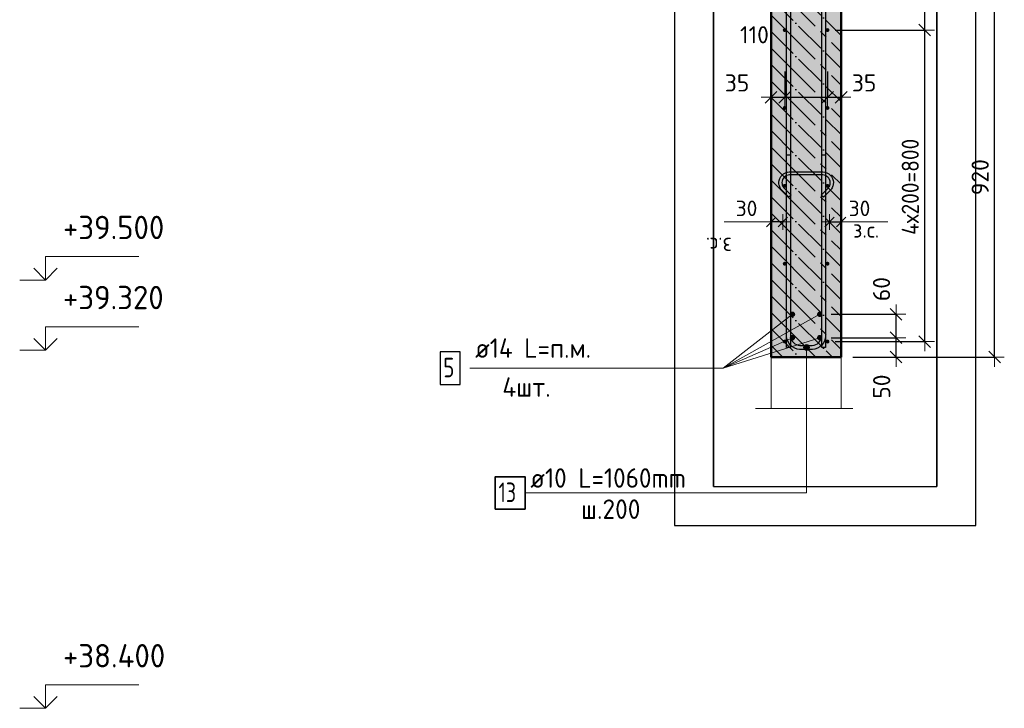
# Model space of a CAD drawing. Header units: millimetres. Extents: x -27380 to 48638, y 46540 to 72525.
# Tile 76 of 106: x 38940 to 41468, y 54799 to 56568. Entities that reach past the tile are written whole.
import ezdxf

# ---------------------------------------------------------------- set-up
doc = ezdxf.new("R2010")
doc.units = ezdxf.units.MM
doc.header["$PDMODE"] = 65
doc.linetypes.add('______11', pattern=[100, 80, -10, 0, -10])
doc.linetypes.add('______5', pattern=[220, 160, -20, 20, -20])
for name, color, linetype, lineweight in [('Standard', 7, 'Continuous', 25), ('Арм.стержн. Арматура края', 96, 'Continuous', 35), ('Арм.стержн. вертикальными 1', 22, 'Continuous', 35), ('Арм.стержн. Доп. арматура', 180, 'Continuous', 35), ('Арм.стержн.горизонт. 1', 180, 'Continuous', 35), ('Высотная отметки_ общее', 7, 'Continuous', 13), ('Размерная линия_ общее', 7, 'Continuous', 13), ('Размерная линия_ общее_1', 7, 'Continuous', 13)]:
    doc.layers.add(name, color=color, linetype=linetype, lineweight=lineweight)
doc.layers.add('Арм.стержн.Стяжки', color=7, linetype='Continuous', lineweight=35, true_color=0x501e0f)
doc.styles.add('ISOCPEUR', font='ISOCPEUR')
doc.dimstyles.new('DIMSTYLE_3', dxfattribs={"dimtxt": 44, "dimasz": 50, "dimexe": 0, "dimexo": 0, "dimgap": 22, "dimtad": 2, "dimdec": 0, "dimrnd": 5, "dimzin": 12, "dimdsep": 46, "dimtxsty": 'ISOCPEUR', "dimblk1": 'ALL_ML_STRICH', "dimblk2": 'ALL_ML_STRICH', "dimsah": 1, "dimcen": 0, "dimclrd": 7, "dimclre": 256, "dimclrt": 7, "dimadec": 0, "dimazin": 0, "dimtfac": 1, "dimtdec": 0, "dimtix": 1, "dimtmove": 2, "dimatfit": 3, "dimfxl": 0, "dimtvp": 1.2, "dimtzin": 0, "dimlwd": 0, "dimlwe": -3, "dimarcsym": 0})
doc.dimstyles.new('DIMSTYLE_7', dxfattribs={"dimtxt": 44, "dimasz": 50, "dimexe": 0, "dimexo": 0, "dimgap": 22, "dimtad": 2, "dimdec": 0, "dimrnd": 5, "dimzin": 12, "dimdsep": 46, "dimtxsty": 'ISOCPEUR', "dimblk1": 'ALL_ML_STRICH', "dimblk2": 'ALL_ML_STRICH', "dimsah": 1, "dimcen": 0, "dimclrd": 7, "dimclre": 256, "dimclrt": 7, "dimadec": 0, "dimazin": 0, "dimtfac": 1, "dimtdec": 0, "dimtix": 1, "dimtmove": 2, "dimatfit": 3, "dimfxl": 0, "dimtzin": 0, "dimlwd": 0, "dimlwe": -3, "dimarcsym": 0})
doc.dimstyles.new('DIMSTYLE_9', dxfattribs={"dimtxt": 40, "dimasz": 40, "dimexe": 0, "dimexo": 0.001, "dimgap": 20, "dimtad": 2, "dimdec": 0, "dimrnd": 5, "dimzin": 12, "dimdsep": 46, "dimtxsty": 'ISOCPEUR', "dimblk1": 'ALL_ML_STRICH', "dimblk2": 'ALL_ML_STRICH', "dimsah": 1, "dimcen": 0, "dimse1": 1, "dimse2": 1, "dimclrd": 7, "dimclre": 256, "dimclrt": 7, "dimadec": 0, "dimazin": 0, "dimtfac": 1, "dimtdec": 0, "dimtix": 1, "dimtmove": 2, "dimatfit": 3, "dimfxl": 0, "dimtvp": 1.2, "dimtzin": 0, "dimlwd": 0, "dimlwe": -3, "dimarcsym": 0})

# ---------------------------------------------------------------- blocks, each defined once
blk = doc.blocks.new('COMPLEX_ELEVATIONDIM_13')
at = {"layer": 'Высотная отметки_ общее', "color": 7, "linetype": 'Continuous', "lineweight": 13, "transparency": 33554687}
for p, q in [((39006.1, 55899.2), (39006.1, 55959.2)), ((39006.1, 55959.2), (39246.1, 55959.2)), ((39006.1, 55899.2), (38976.1, 55929.2)), ((39006.1, 55899.2), (39036.1, 55929.2)), ((39006.1, 55899.2), (38939.9, 55899.2)), ((39006.1, 55899.2), (39006.1, 55899.2)), ((39006.1, 55899.2), (39006.1, 55899.2)), ((39006.1, 55899.2), (39006.1, 55899.2)), ((39006.1, 55899.2), (39006.1, 55899.2)), ((39006.1, 55719.2), (39006.1, 55779.2)), ((39006.1, 55779.2), (39246.1, 55779.2)), ((39006.1, 55719.2), (38976.1, 55749.2)), ((39006.1, 55719.2), (39036.1, 55749.2)), ((39006.1, 55719.2), (38939.9, 55719.2)), ((39006.1, 55719.2), (39006.1, 55719.2)), ((39006.1, 55719.2), (39006.1, 55719.2)), ((39006.1, 55719.2), (39006.1, 55719.2)), ((39006.1, 55719.2), (39006.1, 55719.2)), ((39006.1, 54799.2), (39006.1, 54859.2)), ((39006.1, 54859.2), (39246.1, 54859.2)), ((39006.1, 54799.2), (38976.1, 54829.2)), ((39006.1, 54799.2), (39036.1, 54829.2)), ((39006.1, 54799.2), (38939.9, 54799.2)), ((39006.1, 54799.2), (39006.1, 54799.2)), ((39006.1, 54799.2), (39006.1, 54799.2)), ((39006.1, 54799.2), (39006.1, 54799.2)), ((39006.1, 54799.2), (39006.1, 54799.2))]:
    blk.add_line(p, q, dxfattribs=at)
at = {"layer": 'Высотная отметки_ общее', "color": 7, "linetype": 'Continuous', "lineweight": 13, "transparency": 33554687, "char_height": 60, "attachment_point": 7, "style": 'ISOCPEUR'}
for s, insert, width in [('\\W0.96;+39.500', (39051.1, 56004.2), 298.477), ('\\W0.96;+39.320', (39051.1, 55824.2), 298.477), ('\\W0.96;+38.400', (39051.1, 54904.2), 304.516)]:
    blk.add_mtext(s, dxfattribs=dict(at, insert=insert, width=width))
blk = doc.blocks.new('ALL_ML_STRICH')
at = {"color": 0, "linetype": 'ByBlock', "lineweight": -2}
for p, q in [((-1, 0), (0.5, 0)), ((-0.3, -0.3), (0.3, 0.3)), ((0, -0.5), (0, 0.5))]:
    blk.add_line(p, q, dxfattribs=at)
blk = doc.blocks.new('*D284')
at = {"layer": 'DEFPOINTS', "color": 7, "linetype": 'Continuous', "lineweight": 13, "transparency": 33554687}
for p in [(41003.8, 55751.1), (41058.8, 55701.1), (41189.9, 55701.1)]:
    blk.add_point(p, dxfattribs=at)
at = {"layer": 'Размерная линия_ общее', "color": 253, "linetype": 'Continuous', "lineweight": -2, "true_color": 0xa0a0a0, "transparency": 33554687}
for p, q in [((41023.8, 55751.1), (41189.9, 55751.1)), ((41078.8, 55701.1), (41189.9, 55701.1))]:
    blk.add_line(p, q, dxfattribs=at)
at = {"layer": 'Размерная линия_ общее', "color": 7, "linetype": 'Continuous', "lineweight": -2, "transparency": 33554687}
blk.add_line((41189.9, 55701.1), (41189.9, 55751.1), dxfattribs=at)
at = {"layer": 'Размерная линия_ общее', "color": 7, "linetype": 'Continuous', "lineweight": 13, "transparency": 33554687, "xscale": 50, "yscale": 50, "zscale": 50}
for p, rotation in [((41189.9, 55751.1), 90), ((41189.9, 55701.1), 270)]:
    blk.add_blockref('ALL_ML_STRICH', p, dxfattribs=dict(at, rotation=rotation))
at = {"layer": 'Размерная линия_ общее', "color": 7, "linetype": 'Continuous', "lineweight": 13, "transparency": 33554687, "insert": (41153.1, 55625.4), "char_height": 44, "width": 88, "attachment_point": 5, "rotation": 90, "style": 'ISOCPEUR'}
blk.add_mtext('\\A1;{50}', dxfattribs=at)
blk = doc.blocks.new('*D285')
at = {"layer": 'DEFPOINTS', "color": 7, "linetype": 'Continuous', "lineweight": 13, "transparency": 33554687}
for p in [(41003.8, 55811.1), (41003.8, 55751.1), (41189.9, 55751.1)]:
    blk.add_point(p, dxfattribs=at)
at = {"layer": 'Размерная линия_ общее', "color": 253, "linetype": 'Continuous', "lineweight": -2, "true_color": 0xa0a0a0, "transparency": 33554687}
for p, q in [((41023.8, 55811.1), (41189.9, 55811.1)), ((41023.8, 55751.1), (41189.9, 55751.1))]:
    blk.add_line(p, q, dxfattribs=at)
at = {"layer": 'Размерная линия_ общее', "color": 7, "linetype": 'Continuous', "lineweight": -2, "transparency": 33554687}
blk.add_line((41189.9, 55751.1), (41189.9, 55811.1), dxfattribs=at)
at = {"layer": 'Размерная линия_ общее', "color": 7, "linetype": 'Continuous', "lineweight": 13, "transparency": 33554687, "xscale": 50, "yscale": 50, "zscale": 50}
for p, rotation in [((41189.9, 55811.1), 90), ((41189.9, 55751.1), 270)]:
    blk.add_blockref('ALL_ML_STRICH', p, dxfattribs=dict(at, rotation=rotation))
at = {"layer": 'Размерная линия_ общее', "color": 7, "linetype": 'Continuous', "lineweight": 13, "transparency": 33554687, "insert": (41152.7, 55875.9), "char_height": 44, "width": 88, "attachment_point": 5, "rotation": 90, "style": 'ISOCPEUR'}
blk.add_mtext('\\A1;{60}', dxfattribs=at)
blk = doc.blocks.new('*D286')
at = {"layer": 'DEFPOINTS', "color": 7, "linetype": 'Continuous', "lineweight": 13, "transparency": 33554687}
for p in [(41019.1, 56048.2), (41019.1, 56039.5), (41049.1, 56039.5)]:
    blk.add_point(p, dxfattribs=at)
at = {"layer": 'Размерная линия_ общее_1', "color": 7, "linetype": 'Continuous', "lineweight": -2, "transparency": 33554687}
blk.add_line((41019.1, 56048.2), (41049.1, 56048.2), dxfattribs=at)
at = {"layer": 'Размерная линия_ общее_1', "color": 7, "linetype": 'Continuous', "lineweight": 13, "transparency": 33554687, "xscale": 40, "yscale": 40, "zscale": 40, "rotation": 180}
blk.add_blockref('ALL_ML_STRICH', (41019.1, 56048.2), dxfattribs=at)
at = {"layer": 'Размерная линия_ общее_1', "color": 7, "linetype": 'Continuous', "lineweight": 13, "transparency": 33554687, "xscale": 40, "yscale": 40, "zscale": 40}
blk.add_blockref('ALL_ML_STRICH', (41049.1, 56048.2), dxfattribs=at)
at = {"layer": 'Размерная линия_ общее_1', "color": 7, "linetype": 'Continuous', "lineweight": 13, "transparency": 33554687, "insert": (41096.1, 56083.2), "char_height": 40, "width": 80, "attachment_point": 5, "style": 'ISOCPEUR'}
blk.add_mtext('\\A1;{30}', dxfattribs=at)
at = {"layer": 'Размерная линия_ общее_1', "color": 7, "linetype": 'Continuous', "lineweight": 13, "transparency": 33554687, "insert": (41079.6, 56048), "char_height": 40, "width": 2, "attachment_point": 1, "line_spacing_factor": 0.60241, "style": 'ISOCPEUR'}
blk.add_mtext('з.с.', dxfattribs=at)
blk = doc.blocks.new('*D287')
at = {"layer": 'DEFPOINTS', "color": 7, "linetype": 'Continuous', "lineweight": 13, "transparency": 33554687}
for p in [(40899.1, 56048.2), (40869.1, 56039.5), (40899.1, 56039.5)]:
    blk.add_point(p, dxfattribs=at)
at = {"layer": 'Размерная линия_ общее_1', "color": 7, "linetype": 'Continuous', "lineweight": -2, "transparency": 33554687}
blk.add_line((40899.1, 56048.2), (40869.1, 56048.2), dxfattribs=at)
at = {"layer": 'Размерная линия_ общее_1', "color": 7, "linetype": 'Continuous', "lineweight": 13, "transparency": 33554687, "xscale": 40, "yscale": 40, "zscale": 40}
for p, rotation in [((40869.1, 56048.2), 180), ((40899.1, 56048.2), 360)]:
    blk.add_blockref('ALL_ML_STRICH', p, dxfattribs=dict(at, rotation=rotation))
at = {"layer": 'Размерная линия_ общее_1', "color": 7, "linetype": 'Continuous', "lineweight": 13, "transparency": 33554687, "insert": (40806.1, 56083.2), "char_height": 40, "width": 80, "attachment_point": 5, "style": 'ISOCPEUR'}
blk.add_mtext('\\A1;{30}', dxfattribs=at)
at = {"layer": 'Размерная линия_ общее_1', "color": 7, "linetype": 'Continuous', "lineweight": 13, "transparency": 33554687, "insert": (40768.5, 55968), "char_height": 40, "width": 2, "attachment_point": 1, "rotation": 180, "line_spacing_factor": 0.60241, "style": 'ISOCPEUR'}
blk.add_mtext('з.с.', dxfattribs=at)
blk = doc.blocks.new('*D289')
at = {"layer": 'DEFPOINTS', "color": 7, "linetype": 'Continuous', "lineweight": 13, "transparency": 33554687}
for p in [(40904.1, 56454.5), (40869.1, 56368.4), (40869.1, 56327.5)]:
    blk.add_point(p, dxfattribs=at)
at = {"layer": 'Размерная линия_ общее', "color": 253, "linetype": 'Continuous', "lineweight": -2, "true_color": 0xa0a0a0, "transparency": 33554687}
for p, q in [((40904.1, 56434.5), (40904.1, 56368.4)), ((40869.1, 56347.5), (40869.1, 56368.4))]:
    blk.add_line(p, q, dxfattribs=at)
at = {"layer": 'Размерная линия_ общее', "color": 7, "linetype": 'Continuous', "lineweight": -2, "transparency": 33554687}
blk.add_line((40869.1, 56368.4), (40904.1, 56368.4), dxfattribs=at)
at = {"layer": 'Размерная линия_ общее', "color": 7, "linetype": 'Continuous', "lineweight": 13, "transparency": 33554687, "xscale": 50, "yscale": 50, "zscale": 50, "rotation": 180}
blk.add_blockref('ALL_ML_STRICH', (40869.1, 56368.4), dxfattribs=at)
at = {"layer": 'Размерная линия_ общее', "color": 7, "linetype": 'Continuous', "lineweight": 13, "transparency": 33554687, "xscale": 50, "yscale": 50, "zscale": 50}
blk.add_blockref('ALL_ML_STRICH', (40904.1, 56368.4), dxfattribs=at)
at = {"layer": 'Размерная линия_ общее', "color": 7, "linetype": 'Continuous', "lineweight": 13, "transparency": 33554687, "insert": (40781.8, 56405.4), "char_height": 44, "width": 88, "attachment_point": 5, "style": 'ISOCPEUR'}
blk.add_mtext('\\A1;{35}', dxfattribs=at)
blk = doc.blocks.new('*D290')
at = {"layer": 'DEFPOINTS', "color": 7, "linetype": 'Continuous', "lineweight": 13, "transparency": 33554687}
for p in [(40904.1, 56454.5), (41014.1, 56454.5), (40904.1, 56368.4)]:
    blk.add_point(p, dxfattribs=at)
at = {"layer": 'Размерная линия_ общее', "color": 253, "linetype": 'Continuous', "lineweight": -2, "true_color": 0xa0a0a0, "transparency": 33554687}
for p, q in [((40904.1, 56434.5), (40904.1, 56368.4)), ((41014.1, 56434.5), (41014.1, 56368.4))]:
    blk.add_line(p, q, dxfattribs=at)
at = {"layer": 'Размерная линия_ общее', "color": 7, "linetype": 'Continuous', "lineweight": -2, "transparency": 33554687}
blk.add_line((40904.1, 56368.4), (41014.1, 56368.4), dxfattribs=at)
at = {"layer": 'Размерная линия_ общее', "color": 7, "linetype": 'Continuous', "lineweight": 13, "transparency": 33554687, "xscale": 50, "yscale": 50, "zscale": 50, "rotation": 180}
blk.add_blockref('ALL_ML_STRICH', (40904.1, 56368.4), dxfattribs=at)
at = {"layer": 'Размерная линия_ общее', "color": 7, "linetype": 'Continuous', "lineweight": 13, "transparency": 33554687, "xscale": 50, "yscale": 50, "zscale": 50}
blk.add_blockref('ALL_ML_STRICH', (41014.1, 56368.4), dxfattribs=at)
at = {"layer": 'Размерная линия_ общее', "color": 7, "linetype": 'Continuous', "lineweight": 13, "transparency": 33554687, "insert": (40826.4, 56529.1), "char_height": 44, "width": 132, "attachment_point": 5, "style": 'ISOCPEUR'}
blk.add_mtext('\\A1;{110}', dxfattribs=at)
blk = doc.blocks.new('*D291')
at = {"layer": 'DEFPOINTS', "color": 7, "linetype": 'Continuous', "lineweight": 13, "transparency": 33554687}
for p in [(41014.1, 56454.5), (41014.1, 56368.4), (41049.1, 56330.9)]:
    blk.add_point(p, dxfattribs=at)
at = {"layer": 'Размерная линия_ общее', "color": 253, "linetype": 'Continuous', "lineweight": -2, "true_color": 0xa0a0a0, "transparency": 33554687}
for p, q in [((41014.1, 56434.5), (41014.1, 56368.4)), ((41049.1, 56350.9), (41049.1, 56368.4))]:
    blk.add_line(p, q, dxfattribs=at)
at = {"layer": 'Размерная линия_ общее', "color": 7, "linetype": 'Continuous', "lineweight": -2, "transparency": 33554687}
blk.add_line((41014.1, 56368.4), (41049.1, 56368.4), dxfattribs=at)
at = {"layer": 'Размерная линия_ общее', "color": 7, "linetype": 'Continuous', "lineweight": 13, "transparency": 33554687, "xscale": 50, "yscale": 50, "zscale": 50, "rotation": 180}
blk.add_blockref('ALL_ML_STRICH', (41014.1, 56368.4), dxfattribs=at)
at = {"layer": 'Размерная линия_ общее', "color": 7, "linetype": 'Continuous', "lineweight": 13, "transparency": 33554687, "xscale": 50, "yscale": 50, "zscale": 50}
blk.add_blockref('ALL_ML_STRICH', (41049.1, 56368.4), dxfattribs=at)
at = {"layer": 'Размерная линия_ общее', "color": 7, "linetype": 'Continuous', "lineweight": 13, "transparency": 33554687, "insert": (41108, 56405.5), "char_height": 44, "width": 88, "attachment_point": 5, "style": 'ISOCPEUR'}
blk.add_mtext('\\A1;{35}', dxfattribs=at)
blk = doc.blocks.new('*D292')
at = {"layer": 'DEFPOINTS', "color": 7, "linetype": 'Continuous', "lineweight": 13, "transparency": 33554687}
for p in [(41099.1, 56621.1), (41108.8, 55701.1), (41443, 55701.1)]:
    blk.add_point(p, dxfattribs=at)
at = {"layer": 'Размерная линия_ общее', "color": 253, "linetype": 'Continuous', "lineweight": -2, "true_color": 0xa0a0a0, "transparency": 33554687}
for p, q in [((41119.1, 56621.1), (41443, 56621.1)), ((41128.8, 55701.1), (41443, 55701.1))]:
    blk.add_line(p, q, dxfattribs=at)
at = {"layer": 'Размерная линия_ общее', "color": 7, "linetype": 'Continuous', "lineweight": -2, "transparency": 33554687}
blk.add_line((41443, 55701.1), (41443, 56621.1), dxfattribs=at)
at = {"layer": 'Размерная линия_ общее', "color": 7, "linetype": 'Continuous', "lineweight": 13, "transparency": 33554687, "xscale": 50, "yscale": 50, "zscale": 50}
for p, rotation in [((41443, 56621.1), 90), ((41443, 55701.1), 270)]:
    blk.add_blockref('ALL_ML_STRICH', p, dxfattribs=dict(at, rotation=rotation))
at = {"layer": 'Размерная линия_ общее', "color": 7, "linetype": 'Continuous', "lineweight": 13, "transparency": 33554687, "insert": (41406, 56163.3), "char_height": 44, "width": 132, "attachment_point": 5, "rotation": 90, "style": 'ISOCPEUR'}
blk.add_mtext('\\A1;{920}', dxfattribs=at)
blk = doc.blocks.new('*D425')
at = {"layer": 'DEFPOINTS', "color": 7, "linetype": 'Continuous', "lineweight": 13, "transparency": 33554687}
for p in [(41014.1, 56541.1), (41014.1, 55741.1), (41263.5, 55741.1)]:
    blk.add_point(p, dxfattribs=at)
at = {"layer": 'Размерная линия_ общее', "color": 253, "linetype": 'Continuous', "lineweight": -2, "true_color": 0xa0a0a0, "transparency": 33554687}
for p, q in [((41034.1, 56541.1), (41263.5, 56541.1)), ((41034.1, 55741.1), (41263.5, 55741.1))]:
    blk.add_line(p, q, dxfattribs=at)
at = {"layer": 'Размерная линия_ общее', "color": 7, "linetype": 'Continuous', "lineweight": -2, "transparency": 33554687}
blk.add_line((41263.5, 55741.1), (41263.5, 56541.1), dxfattribs=at)
at = {"layer": 'Размерная линия_ общее', "color": 7, "linetype": 'Continuous', "lineweight": 13, "transparency": 33554687, "xscale": 50, "yscale": 50, "zscale": 50}
for p, rotation in [((41263.5, 56541.1), 90), ((41263.5, 55741.1), 270)]:
    blk.add_blockref('ALL_ML_STRICH', p, dxfattribs=dict(at, rotation=rotation))
at = {"layer": 'Размерная линия_ общее', "color": 7, "linetype": 'Continuous', "lineweight": 13, "transparency": 33554687, "insert": (41204.5, 56015.1), "char_height": 44, "width": 2.2, "attachment_point": 1, "rotation": 90, "line_spacing_factor": 0.60241, "style": 'ISOCPEUR'}
blk.add_mtext('\\W0.91;4х200=800', dxfattribs=at)
blk = doc.blocks.new('*D426')
at = {"layer": 'DEFPOINTS', "color": 7, "linetype": 'Continuous', "lineweight": 13, "transparency": 33554687}
for p in [(41014.1, 56941.1), (41014.1, 56541.1), (41263.5, 56541.1)]:
    blk.add_point(p, dxfattribs=at)
at = {"layer": 'Размерная линия_ общее', "color": 253, "linetype": 'Continuous', "lineweight": -2, "true_color": 0xa0a0a0, "transparency": 33554687}
for p, q in [((41034.1, 56941.1), (41263.5, 56941.1)), ((41034.1, 56541.1), (41263.5, 56541.1))]:
    blk.add_line(p, q, dxfattribs=at)
at = {"layer": 'Размерная линия_ общее', "color": 7, "linetype": 'Continuous', "lineweight": -2, "transparency": 33554687}
blk.add_line((41263.5, 56541.1), (41263.5, 56941.1), dxfattribs=at)
at = {"layer": 'Размерная линия_ общее', "color": 7, "linetype": 'Continuous', "lineweight": 13, "transparency": 33554687, "xscale": 50, "yscale": 50, "zscale": 50}
for p, rotation in [((41263.5, 56941.1), 90), ((41263.5, 56541.1), 270)]:
    blk.add_blockref('ALL_ML_STRICH', p, dxfattribs=dict(at, rotation=rotation))
at = {"layer": 'Размерная линия_ общее', "color": 7, "linetype": 'Continuous', "lineweight": 13, "transparency": 33554687, "insert": (41226.5, 56741.1), "char_height": 44, "width": 132, "attachment_point": 5, "rotation": 90, "style": 'ISOCPEUR'}
blk.add_mtext('\\A1;{400}', dxfattribs=at)

msp = doc.modelspace()

# ---------------------------------------------------------------- hatches: boundary and pattern name
at = {"layer": 'Арм.стержн. Арматура края', "linetype": 'Continuous', "lineweight": 13, "transparency": 33554687}
for points in [[(40952.7, 55726.1), (40967.7, 55726.1), (40966.7, 55729.9)], [(40952.7, 55726.1), (40966.7, 55729.9), (40953.8, 55729.9)], [(40953.8, 55722.4), (40967.7, 55726.1), (40952.7, 55726.1)], [(40953.8, 55729.9), (40966.7, 55729.9), (40964, 55732.6)], [(40953.8, 55729.9), (40964, 55732.6), (40956.5, 55732.6)], [(40953.8, 55722.4), (40966.7, 55722.4), (40967.7, 55726.1)], [(40956.5, 55719.7), (40966.7, 55722.4), (40953.8, 55722.4)], [(40956.5, 55732.6), (40964, 55732.6), (40960.2, 55733.6)], [(40956.5, 55719.7), (40964, 55719.7), (40966.7, 55722.4)], [(40964, 55719.7), (40956.5, 55719.7), (40960.2, 55718.6)]]:
    msp.add_hatch(color=7, dxfattribs=at).paths.add_polyline_path(points)
at = {"layer": 'Арм.стержн. Доп. арматура', "linetype": 'Continuous', "lineweight": 50, "transparency": 33554687}
for points in [[(40931.1, 55811.1), (40930.5, 55813.8), (40929, 55816.1), (40926.7, 55817.6), (40924.1, 55818.1), (40921.4, 55817.6), (40919.1, 55816.1), (40917.6, 55813.8), (40917.1, 55811.1), (40917.6, 55808.4), (40919.1, 55806.2), (40921.4, 55804.7), (40924.1, 55804.1), (40926.7, 55804.7), (40929, 55806.2), (40930.5, 55808.4)], [(41001.1, 55811.1), (41000.5, 55813.8), (40999, 55816.1), (40996.7, 55817.6), (40994.1, 55818.1), (40991.4, 55817.6), (40989.1, 55816.1), (40987.6, 55813.8), (40987.1, 55811.1), (40987.6, 55808.4), (40989.1, 55806.2), (40991.4, 55804.7), (40994.1, 55804.1), (40996.7, 55804.7), (40999, 55806.2), (41000.5, 55808.4)], [(40931.1, 55751.1), (40930.5, 55753.8), (40929, 55756.1), (40926.7, 55757.6), (40924.1, 55758.1), (40921.4, 55757.6), (40919.1, 55756.1), (40917.6, 55753.8), (40917.1, 55751.1), (40917.6, 55748.4), (40919.1, 55746.2), (40921.4, 55744.7), (40924.1, 55744.1), (40926.7, 55744.7), (40929, 55746.2), (40930.5, 55748.4)], [(41001.1, 55751.1), (41000.5, 55753.8), (40999, 55756.1), (40996.7, 55757.6), (40994.1, 55758.1), (40991.4, 55757.6), (40989.1, 55756.1), (40987.6, 55753.8), (40987.1, 55751.1), (40987.6, 55748.4), (40989.1, 55746.2), (40991.4, 55744.7), (40994.1, 55744.1), (40996.7, 55744.7), (40999, 55746.2), (41000.5, 55748.4)]]:
    msp.add_hatch(color=7, dxfattribs=at).paths.add_polyline_path(points)
at = {"layer": 'Арм.стержн.горизонт. 1', "linetype": 'Continuous', "lineweight": 50, "transparency": 33554687}
for points in [[(40909.1, 56541.1), (40908.7, 56543), (40907.6, 56544.7), (40906, 56545.7), (40904.1, 56546.1), (40902.2, 56545.7), (40900.5, 56544.7), (40899.5, 56543), (40899.1, 56541.1), (40899.5, 56539.2), (40900.5, 56537.6), (40902.2, 56536.5), (40904.1, 56536.1), (40906, 56536.5), (40907.6, 56537.6), (40908.7, 56539.2)], [(41019.1, 56541.1), (41018.7, 56543), (41017.6, 56544.7), (41016, 56545.7), (41014.1, 56546.1), (41012.2, 56545.7), (41010.5, 56544.7), (41009.5, 56543), (41009.1, 56541.1), (41009.5, 56539.2), (41010.5, 56537.6), (41012.2, 56536.5), (41014.1, 56536.1), (41016, 56536.5), (41017.6, 56537.6), (41018.7, 56539.2)], [(40909.1, 56341.1), (40908.7, 56343), (40907.6, 56344.7), (40906, 56345.7), (40904.1, 56346.1), (40902.2, 56345.7), (40900.5, 56344.7), (40899.5, 56343), (40899.1, 56341.1), (40899.5, 56339.2), (40900.5, 56337.6), (40902.2, 56336.5), (40904.1, 56336.1), (40906, 56336.5), (40907.6, 56337.6), (40908.7, 56339.2)], [(41019.1, 56341.1), (41018.7, 56343), (41017.6, 56344.7), (41016, 56345.7), (41014.1, 56346.1), (41012.2, 56345.7), (41010.5, 56344.7), (41009.5, 56343), (41009.1, 56341.1), (41009.5, 56339.2), (41010.5, 56337.6), (41012.2, 56336.5), (41014.1, 56336.1), (41016, 56336.5), (41017.6, 56337.6), (41018.7, 56339.2)], [(40909.1, 56141.1), (40908.7, 56143), (40907.6, 56144.7), (40906, 56145.7), (40904.1, 56146.1), (40902.2, 56145.7), (40900.5, 56144.7), (40899.5, 56143), (40899.1, 56141.1), (40899.5, 56139.2), (40900.5, 56137.6), (40902.2, 56136.5), (40904.1, 56136.1), (40906, 56136.5), (40907.6, 56137.6), (40908.7, 56139.2)], [(41019.1, 56141.1), (41018.7, 56143), (41017.6, 56144.7), (41016, 56145.7), (41014.1, 56146.1), (41012.2, 56145.7), (41010.5, 56144.7), (41009.5, 56143), (41009.1, 56141.1), (41009.5, 56139.2), (41010.5, 56137.6), (41012.2, 56136.5), (41014.1, 56136.1), (41016, 56136.5), (41017.6, 56137.6), (41018.7, 56139.2)], [(40909.1, 55941.1), (40908.7, 55943), (40907.6, 55944.7), (40906, 55945.7), (40904.1, 55946.1), (40902.2, 55945.7), (40900.5, 55944.7), (40899.5, 55943), (40899.1, 55941.1), (40899.5, 55939.2), (40900.5, 55937.6), (40902.2, 55936.5), (40904.1, 55936.1), (40906, 55936.5), (40907.6, 55937.6), (40908.7, 55939.2)], [(41019.1, 55941.1), (41018.7, 55943), (41017.6, 55944.7), (41016, 55945.7), (41014.1, 55946.1), (41012.2, 55945.7), (41010.5, 55944.7), (41009.5, 55943), (41009.1, 55941.1), (41009.5, 55939.2), (41010.5, 55937.6), (41012.2, 55936.5), (41014.1, 55936.1), (41016, 55936.5), (41017.6, 55937.6), (41018.7, 55939.2)], [(40909.1, 55741.1), (40908.7, 55743), (40907.6, 55744.7), (40906, 55745.7), (40904.1, 55746.1), (40902.2, 55745.7), (40900.5, 55744.7), (40899.5, 55743), (40899.1, 55741.1), (40899.5, 55739.2), (40900.5, 55737.6), (40902.2, 55736.5), (40904.1, 55736.1), (40906, 55736.5), (40907.6, 55737.6), (40908.7, 55739.2)], [(41019.1, 55741.1), (41018.7, 55743), (41017.6, 55744.7), (41016, 55745.7), (41014.1, 55746.1), (41012.2, 55745.7), (41010.5, 55744.7), (41009.5, 55743), (41009.1, 55741.1), (41009.5, 55739.2), (41010.5, 55737.6), (41012.2, 55736.5), (41014.1, 55736.1), (41016, 55736.5), (41017.6, 55737.6), (41018.7, 55739.2)]]:
    msp.add_hatch(color=4, dxfattribs=at).paths.add_polyline_path(points)
at = {"layer": 'Размерная линия_ общее', "linetype": 'Continuous', "lineweight": -3, "transparency": 33554687}
msp.add_hatch(color=7, dxfattribs=at).paths.add_polyline_path([(41049.1, 58181.1), (40869.1, 58181.1), (40869.1, 55701.1), (41049.1, 55701.1)])

# ---------------------------------------------------------------- linework, layer by layer
at = {"layer": 'Standard', "color": 52, "linetype": 'Continuous', "lineweight": -3, "transparency": 33554687}
for p, q in [((40721, 55368.7), (40721, 58258.5)), ((40721, 58258.5), (40721, 55368.7)), ((41294.8, 55368.7), (41294.8, 58258.5)), ((41294.8, 58258.5), (41294.8, 55368.7)), ((40721, 55368.7), (41294.8, 55368.7)), ((40721, 55368.7), (41294.8, 55368.7))]:
    msp.add_line(p, q, dxfattribs=at)
at = {"layer": 'Standard', "color": 7, "linetype": 'Continuous', "lineweight": 13, "transparency": 33554687}
for p, q in [((40869.1, 56048.2), (40749.1, 56048.2)), ((41049.1, 56048.2), (41169.1, 56048.2)), ((40829.1, 55569.4), (41079.1, 55569.4))]:
    msp.add_line(p, q, dxfattribs=at)
at = {"layer": 'Standard', "color": 7, "linetype": 'Continuous', "lineweight": 25, "transparency": 33554687}
msp.add_lwpolyline([(40621, 55268.7), (41394.8, 55268.7), (41394.8, 58358.5), (40621, 58358.5), (40621, 55268.7)], dxfattribs=at)
at = {"layer": 'Standard', "color": 7, "linetype": 'Continuous', "lineweight": 13, "transparency": 33554687}
msp.add_lwpolyline([(40869.1, 55701.1), (41049.1, 55701.1), (41049.1, 55569.4), (40869.1, 55569.4), (40869.1, 55701.1)], close=True, dxfattribs=at)
at = {"layer": 'Арм.стержн. Арматура края', "color": 7, "linetype": 'Continuous', "lineweight": 13, "transparency": 33554687}
for p, q in [((40952.7, 55726.1), (40952.7, 55726.1)), ((40960.2, 55733.6), (40960.2, 55733.6)), ((40960.2, 55352.3), (40960.2, 55726.1)), ((40960.2, 55718.6), (40960.2, 55718.6)), ((40967.7, 55726.1), (40967.7, 55726.1)), ((40237.7, 55352.3), (40960.2, 55352.3))]:
    msp.add_line(p, q, dxfattribs=at)
at = {"layer": 'Арм.стержн. Арматура края', "color": 4, "linetype": 'Continuous', "lineweight": 25, "transparency": 33554687}
msp.add_lwpolyline([(41009.1, 56221.1), (41009.1, 55754.5), (41008.2, 55748.4), (41006.1, 55742), (41002.9, 55736.2), (40998.8, 55731.4), (40994, 55727.3), (40988.2, 55724.1), (40981.8, 55722), (40975.7, 55721.1), (40942.4, 55721.1), (40936.3, 55722), (40930, 55724.1), (40924.1, 55727.3), (40919.3, 55731.4), (40915.3, 55736.2), (40912, 55742), (40909.9, 55748.4), (40909.1, 55754.5), (40909.1, 56221.1), (40919.1, 56221.1), (40919.1, 55755.2), (40919.7, 55750.6), (40921.2, 55746.1), (40923.6, 55741.9), (40926.4, 55738.5), (40929.8, 55735.6), (40934, 55733.3), (40938.6, 55731.8), (40943.1, 55731.1), (40975, 55731.1), (40979.6, 55731.8), (40984.1, 55733.3), (40988.3, 55735.6), (40991.7, 55738.5), (40994.6, 55741.9), (40996.9, 55746.1), (40998.4, 55750.6), (40999.1, 55755.2), (40999.1, 56221.1), (41009.1, 56221.1)], dxfattribs=at)
at = {"layer": 'Арм.стержн. Арматура края', "color": 7, "linetype": 'Continuous', "lineweight": 35, "transparency": 33554687}
msp.add_lwpolyline([(40161.1, 55310.7), (40237.7, 55310.7), (40237.7, 55394), (40161.1, 55394), (40161.1, 55310.7)], dxfattribs=at)
at = {"layer": 'Арм.стержн. Арматура края', "color": 7, "linetype": 'Continuous', "lineweight": 13, "transparency": 33554687}
msp.add_circle((40960.2, 55726.1), 7.5, dxfattribs=at)
at = {"layer": 'Арм.стержн. вертикальными 1', "color": 4, "linetype": 'Continuous', "lineweight": 25, "transparency": 33554687}
for points in [[(40909.1, 55726.1), (40909.1, 58156.1), (40919.1, 58156.1), (40919.1, 55726.1), (40909.1, 55726.1)], [(40999.1, 55726.1), (40999.1, 58156.1), (41009.1, 58156.1), (41009.1, 55726.1), (40999.1, 55726.1)]]:
    msp.add_lwpolyline(points, dxfattribs=at)
at = {"layer": 'Арм.стержн. Доп. арматура', "color": 7, "linetype": 'Continuous', "lineweight": 13, "transparency": 33554687}
for p, q in [((40746.2, 55672.7), (40924.1, 55811.1)), ((40746.2, 55672.7), (40994.1, 55811.1)), ((40746.2, 55672.7), (40924.1, 55751.1)), ((40746.2, 55672.7), (40994.1, 55751.1)), ((40095.9, 55672.7), (40746.2, 55672.7))]:
    msp.add_line(p, q, dxfattribs=at)
at = {"layer": 'Арм.стержн. Доп. арматура', "color": 7, "linetype": 'Continuous', "lineweight": 25, "transparency": 33554687}
msp.add_lwpolyline([(40019.2, 55631), (40070.9, 55631), (40070.9, 55714.4), (40019.2, 55714.4), (40019.2, 55631)], dxfattribs=at)
at = {"layer": 'Арм.стержн.Стяжки', "color": 40, "linetype": 'Continuous', "lineweight": 25, "transparency": 33554687}
msp.add_lwpolyline([(40997.6, 56117.3), (41015.5, 56135.1), (41016.7, 56136.5), (41017.8, 56138.1), (41018.8, 56139.7), (41019.6, 56141.3), (41020.2, 56143.1), (41020.7, 56144.9), (41021, 56146.7), (41021.1, 56148.6), (41021.1, 56149.8), (41020.6, 56153.4), (41019.4, 56157), (41017.5, 56160.4), (41015.2, 56163.1), (41012.5, 56165.4), (41009.1, 56167.3), (41005.5, 56168.5), (41001.9, 56169), (40916.3, 56169), (40912.7, 56168.5), (40909.1, 56167.3), (40905.7, 56165.4), (40903, 56163.1), (40900.7, 56160.4), (40898.8, 56157), (40897.6, 56153.4), (40897.1, 56149.8), (40897.1, 56148.6), (40897.2, 56146.7), (40897.5, 56144.9), (40898, 56143.1), (40898.6, 56141.3), (40899.4, 56139.7), (40900.4, 56138.1), (40901.4, 56136.5), (40902.7, 56135.1), (40920.5, 56117.3), (40914.9, 56111.6), (40896.8, 56129.7), (40895.2, 56131.6), (40893.6, 56133.7), (40892.3, 56135.9), (40891.2, 56138.3), (40890.4, 56140.7), (40889.7, 56143.2), (40889.3, 56145.8), (40889.1, 56148.3), (40889.1, 56150.3), (40889.8, 56155.2), (40891.5, 56160.3), (40894.1, 56165), (40897.3, 56168.8), (40901.1, 56172), (40905.8, 56174.6), (40910.9, 56176.3), (40915.8, 56177), (41002.4, 56177), (41007.3, 56176.3), (41012.4, 56174.6), (41017.1, 56172), (41020.9, 56168.8), (41024.1, 56165), (41026.7, 56160.3), (41028.4, 56155.2), (41029.1, 56150.3), (41029.1, 56148.3), (41028.9, 56145.8), (41028.5, 56143.2), (41027.8, 56140.7), (41027, 56138.3), (41025.9, 56135.9), (41024.6, 56133.7), (41023, 56131.6), (41021.4, 56129.7), (41003.3, 56111.6), (40997.6, 56117.3)], dxfattribs=at)
at = {"layer": 'Размерная линия_ общее', "color": 7, "linetype": 'Continuous', "lineweight": 50, "transparency": 33554687}
for p, q in [((40869.1, 58181.1), (40869.1, 55701.1)), ((41049.1, 55701.1), (41049.1, 58181.1)), ((40869.1, 55701.1), (41049.1, 55701.1))]:
    msp.add_line(p, q, dxfattribs=at)
at = {"layer": 'Размерная линия_ общее', "color": 7, "linetype": '______11', "lineweight": -3, "transparency": 33554687}
for p, q in [((40869.1, 56707), (41049.1, 56527)), ((40869.1, 56622.2), (41049.1, 56442.2)), ((40869.1, 56537.3), (41049.1, 56357.3)), ((40869.1, 56452.5), (41049.1, 56272.5)), ((40869.1, 56367.6), (41049.1, 56187.6)), ((40869.1, 56282.8), (41049.1, 56102.8)), ((40869.1, 56197.9), (41049.1, 56017.9)), ((40869.1, 56113.1), (41049.1, 55933.1)), ((40869.1, 56028.2), (41049.1, 55848.2)), ((40869.1, 55943.4), (41049.1, 55763.4)), ((40869.1, 55858.5), (41026.5, 55701.1)), ((40869.1, 55773.7), (40941.6, 55701.1))]:
    msp.add_line(p, q, dxfattribs=at)
at = {"layer": 'Размерная линия_ общее', "color": 7, "linetype": '______5', "lineweight": -3, "transparency": 33554687}
for p, q in [((40869.1, 56664.6), (41049.1, 56484.6)), ((40869.1, 56579.8), (41049.1, 56399.8)), ((40869.1, 56494.9), (41049.1, 56314.9)), ((40869.1, 56410.1), (41049.1, 56230.1)), ((40869.1, 56325.2), (41049.1, 56145.2)), ((40869.1, 56240.4), (41049.1, 56060.4)), ((40869.1, 56155.5), (41049.1, 55975.5)), ((40869.1, 56070.6), (41049.1, 55890.6)), ((40869.1, 55985.8), (41049.1, 55805.8)), ((40869.1, 55900.9), (41049.1, 55720.9)), ((40869.1, 55816.1), (40984, 55701.1)), ((40869.1, 55731.2), (40899.2, 55701.1))]:
    msp.add_line(p, q, dxfattribs=at)

# ---------------------------------------------------------------- block references
at = {"layer": 'Высотная отметки_ общее', "color": 7, "linetype": 'Continuous', "lineweight": 13, "transparency": 33554687}
msp.add_blockref('COMPLEX_ELEVATIONDIM_13', (0, 0), dxfattribs=at)

# ---------------------------------------------------------------- texts
at = {"layer": 'Арм.стержн. Арматура края', "color": 7, "linetype": 'Continuous', "lineweight": 25, "transparency": 33554687, "char_height": 50, "attachment_point": 7, "style": 'ISOCPEUR'}
for s, insert, width in [('\\W0.94;ø10 L=1060mm ', (40251.1, 55365.7), 478.268), ('\\W0.75;13', (40169.4, 55329), 78.713), ('\\W0.95;ш.200 ', (40381.1, 55285.7), 218.666)]:
    msp.add_mtext(s, dxfattribs=dict(at, insert=insert, width=width))
at = {"layer": 'Арм.стержн. Доп. арматура', "color": 7, "linetype": 'Continuous', "lineweight": 25, "transparency": 33554687, "char_height": 50, "attachment_point": 7, "style": 'ISOCPEUR'}
for s, insert, width in [('\\W0.94;ø14 L=п.м.', (40109.2, 55699.4), 338.338), ('\\W0.78;5', (40027.5, 55649.4), 54.401), ('\\W0.95;4шт. ', (40179.2, 55599.4), 198.596)]:
    msp.add_mtext(s, dxfattribs=dict(at, insert=insert, width=width))

# ---------------------------------------------------------------- dimensions: what is measured, and where the dimension line sits
at = {"layer": 'Размерная линия_ общее', "color": 7, "linetype": 'Continuous', "lineweight": 13, "transparency": 33554687}
for base, p1, p2, dimstyle, picture, middle in [((41263.5, 56941.1), (41034.1, 56541.1), (41034.1, 56941.1), 'DIMSTYLE_7', '*D426', (41226.5, 56741.1)), ((41443, 56621.1), (41128.8, 55701.1), (41119.1, 56621.1), 'DIMSTYLE_7', '*D292', (41406, 56163.3)), ((41189.9, 55811.1), (41023.8, 55751.1), (41023.8, 55811.1), 'DIMSTYLE_3', '*D285', (41152.7, 55875.9)), ((41189.9, 55751.1), (41078.8, 55701.1), (41023.8, 55751.1), 'DIMSTYLE_3', '*D284', (41153.1, 55625.4))]:
    dim = msp.add_linear_dim(base=base, p1=p1, p2=p2, angle=90, dimstyle=dimstyle, override={"dimpost": '<>', "dimclrd": 7, "dimclre": 253, "dimclrt": 7, "dimlwd": 0, "dimlwe": 65533}, dxfattribs=at)
    dim.commit()
    dim.dimension.update_dxf_attribs({"geometry": picture, "text_midpoint": middle, "dimtype": 160})
for base, p1, p2, picture, middle in [((41014.1, 56368.4), (40904.1, 56434.5), (41014.1, 56434.5), '*D290', (40826.4, 56529.1)), ((40904.1, 56368.4), (40869.1, 56347.5), (40904.1, 56434.5), '*D289', (40781.8, 56405.4)), ((41049.1, 56368.4), (41014.1, 56434.5), (41049.1, 56350.9), '*D291', (41108, 56405.5))]:
    dim = msp.add_linear_dim(base=base, p1=p1, p2=p2, dimstyle='DIMSTYLE_3', override={"dimpost": '<>', "dimclrd": 7, "dimclre": 253, "dimclrt": 7, "dimlwd": 0, "dimlwe": 65533}, dxfattribs=at)
    dim.commit()
    dim.dimension.update_dxf_attribs({"geometry": picture, "text_midpoint": middle, "dimtype": 160})
dim = msp.add_linear_dim(base=(41263.5, 56541.1), p1=(41034.1, 55741.1), p2=(41034.1, 56541.1), angle=90, text='\\W0.91;4х200=800', dimstyle='DIMSTYLE_7', override={"dimpost": '<>', "dimclrd": 7, "dimclre": 253, "dimclrt": 7, "dimlwd": 0, "dimlwe": 65533}, dxfattribs=at)
dim.commit()
dim.dimension.update_dxf_attribs({"geometry": '*D425', "text_midpoint": (41241.5, 56141.1), "dimtype": 160})
at = {"layer": 'Размерная линия_ общее_1', "color": 7, "linetype": 'Continuous', "lineweight": 13, "transparency": 33554687}
dim = msp.add_linear_dim(base=(40869.1, 56048.2), p1=(40899.1, 56039.5), p2=(40869.1, 56039.5), angle=180, text='<>\\Xз.с.', dimstyle='DIMSTYLE_9', override={"dimpost": '<>', "dimclrd": 7, "dimclre": 253, "dimclrt": 7, "dimlwd": 0, "dimlwe": 65533}, dxfattribs=at)
dim.commit()
dim.dimension.update_dxf_attribs({"geometry": '*D287', "text_midpoint": (40806.1, 56083.2), "dimtype": 160})
dim = msp.add_linear_dim(base=(41049.1, 56048.2), p1=(41019.1, 56039.5), p2=(41049.1, 56039.5), text='<>\\Xз.с.', dimstyle='DIMSTYLE_9', override={"dimpost": '<>', "dimclrd": 7, "dimclre": 253, "dimclrt": 7, "dimlwd": 0, "dimlwe": 65533}, dxfattribs=at)
dim.commit()
dim.dimension.update_dxf_attribs({"geometry": '*D286', "text_midpoint": (41096.1, 56083.2), "dimtype": 160})

doc.saveas('drawing.dxf')
